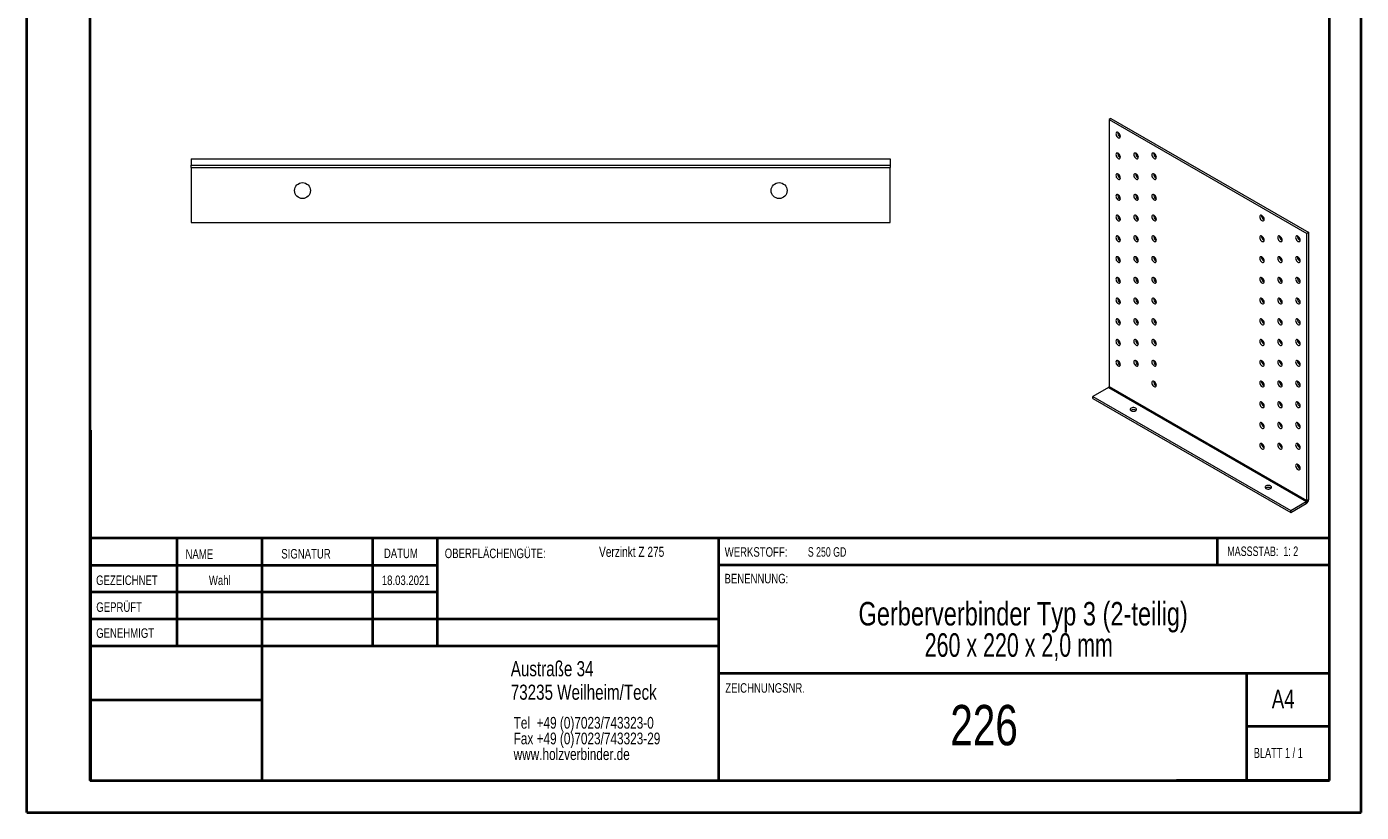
# Model space of a CAD drawing. Header units: millimetres. Extents: x 0 to 210, y 0 to 297.
# Tile 1 of 2: x 0 to 210, y 0 to 124. Entities that reach past the tile are written whole.
import ezdxf

# ---------------------------------------------------------------- set-up
doc = ezdxf.new("R2010")
doc.units = ezdxf.units.MM
doc.styles.add('SLDTEXTSTYLE0', font='TXT', dxfattribs={"width": 0.75})
doc.styles.add('SLDTEXTSTYLE1', font='TXT', dxfattribs={"width": 0.681818})
doc.styles.add('SLDTEXTSTYLE2', font='TXT', dxfattribs={"width": 0.7})
doc.styles.add('SLDTEXTSTYLE3', font='TXT', dxfattribs={"width": 0.6875})
doc.styles.add('SLDTEXTSTYLE4', font='TXT', dxfattribs={"width": 0.680556})

# ---------------------------------------------------------------- blocks, each defined once
blk = doc.blocks.new('SW_NOTE_0')
at = {"color": 0, "linetype": 'Continuous', "lineweight": 0, "char_height": 1.8521, "attachment_point": 1, "style": 'SLDTEXTSTYLE0'}
for s, insert in [('Tel  +49 (0)7023/743323-0', (0, 2.39)), ('Fax +49 (0)7023/743323-29', (0, -0.08)), ('www.holzverbinder.de', (0, -2.55))]:
    blk.add_mtext(s, dxfattribs=dict(at, insert=insert))
blk = doc.blocks.new('SW_NOTE_1')
at = {"color": 0, "linetype": 'Continuous', "lineweight": 0, "char_height": 3.7042, "attachment_point": 2}
for s, insert, style in [('Gerberverbinder Typ 3 (2-teilig)', (36.75, 4.77), 'SLDTEXTSTYLE0'), ('260 x 220 x 2,0 mm', (36.06, -0.16), 'SLDTEXTSTYLE4')]:
    blk.add_mtext(s, dxfattribs=dict(at, insert=insert, style=style))

msp = doc.modelspace()

# ---------------------------------------------------------------- linework, layer by layer
at = {"color": 7, "linetype": 'Continuous', "lineweight": 40}
for p, q in [((0.08, 0.21), (0.08, 297.21)), ((210.08, 0.21), (210.08, 297.21)), ((10.08, 5.21), (10.08, 292.21)), ((205.08, 5.21), (205.08, 292.21)), ((10.11, 60.37), (10.11, 5.12)), ((205.08, 43.37), (10.11, 43.37)), ((23.71, 43.37), (23.71, 26.37)), ((37.1, 43.37), (37.1, 5.12)), ((54.51, 43.37), (54.51, 26.37)), ((64.71, 26.37), (64.71, 43.37)), ((108.91, 43.37), (108.91, 5.12)), ((187.47, 39.12), (187.47, 43.37)), ((64.71, 39.1), (10.11, 39.1)), ((205.08, 39.12), (108.91, 39.12)), ((64.71, 34.87), (10.11, 34.87)), ((108.91, 30.62), (10.11, 30.62)), ((108.91, 26.37), (10.11, 26.37)), ((108.91, 22.12), (205.08, 22.12)), ((192.08, 5.21), (192.08, 22.21)), ((37.1, 17.87), (10.11, 17.87)), ((10.11, 13.71), (10.08, 13.71)), ((205.08, 13.71), (192.08, 13.71)), ((10.11, 9.46), (10.08, 9.46)), ((10.08, 5.21), (205.08, 5.21)), ((205.08, 5.21), (180.99, 5.21)), ((0.08, 0.21), (210.08, 0.21))]:
    msp.add_line(p, q, dxfattribs=at)
at = {"color": 7, "linetype": 'Continuous', "lineweight": 15}
for p, q in [((170.69, 109.46), (170.4, 109.3)), ((170.4, 109.3), (170.4, 67.28)), ((170.4, 109.3), (201.52, 91.34)), ((170.69, 109.46), (201.8, 91.5)), ((172.1, 106.6), (172.17, 106.57)), ((25.97, 103.12), (135.97, 103.12)), ((25.97, 103.12), (25.97, 102.12)), ((135.97, 103.12), (135.97, 102.12)), ((172.1, 103.34), (172.17, 103.31)), ((174.93, 103.34), (174.99, 103.31)), ((177.76, 103.34), (177.82, 103.31)), ((25.97, 102.12), (135.97, 102.12)), ((25.97, 101.75), (25.97, 102.12)), ((25.97, 101.75), (135.97, 101.75)), ((25.97, 101.75), (25.97, 93.11)), ((135.97, 102.12), (135.97, 101.75)), ((135.97, 93.11), (135.97, 101.75)), ((172.1, 100.07), (172.17, 100.04)), ((174.93, 100.07), (174.99, 100.04)), ((177.76, 100.07), (177.82, 100.04)), ((172.1, 96.8), (172.17, 96.77)), ((174.93, 96.8), (174.99, 96.77)), ((177.76, 96.8), (177.82, 96.77)), ((25.97, 93.11), (135.97, 93.11)), ((172.1, 93.54), (172.17, 93.51)), ((174.93, 93.54), (174.99, 93.51)), ((177.76, 93.54), (177.82, 93.51)), ((194.73, 93.54), (194.79, 93.51)), ((201.8, 91.5), (201.52, 91.34)), ((201.52, 49.32), (201.52, 91.34)), ((201.8, 49.49), (201.8, 91.5)), ((172.1, 90.27), (172.17, 90.24)), ((174.93, 90.27), (174.99, 90.24)), ((177.76, 90.27), (177.82, 90.24)), ((194.73, 90.27), (194.79, 90.24)), ((197.56, 90.27), (197.62, 90.24)), ((200.39, 90.27), (200.45, 90.24)), ((172.1, 87.01), (172.17, 86.98)), ((174.93, 87.01), (174.99, 86.98)), ((177.76, 87.01), (177.82, 86.98)), ((194.73, 87.01), (194.79, 86.98)), ((197.56, 87.01), (197.62, 86.98)), ((200.39, 87.01), (200.45, 86.98)), ((172.1, 83.74), (172.17, 83.71)), ((174.93, 83.74), (174.99, 83.71)), ((177.76, 83.74), (177.82, 83.71)), ((194.73, 83.74), (194.79, 83.71)), ((197.56, 83.74), (197.62, 83.71)), ((200.39, 83.74), (200.45, 83.71)), ((172.1, 80.47), (172.17, 80.44)), ((174.93, 80.47), (174.99, 80.44)), ((177.76, 80.47), (177.82, 80.44)), ((194.73, 80.48), (194.79, 80.44)), ((197.56, 80.48), (197.62, 80.45)), ((200.39, 80.48), (200.45, 80.45)), ((172.1, 77.21), (172.17, 77.18)), ((174.93, 77.21), (174.99, 77.18)), ((177.76, 77.21), (177.82, 77.18)), ((194.73, 77.21), (194.79, 77.18)), ((197.56, 77.21), (197.62, 77.18)), ((200.39, 77.21), (200.45, 77.18)), ((172.1, 73.94), (172.17, 73.91)), ((174.93, 73.94), (174.99, 73.91)), ((177.76, 73.94), (177.82, 73.91)), ((194.73, 73.94), (194.79, 73.91)), ((197.56, 73.94), (197.62, 73.91)), ((200.39, 73.94), (200.45, 73.91)), ((172.1, 70.67), (172.17, 70.64)), ((174.93, 70.68), (174.99, 70.64)), ((177.76, 70.68), (177.82, 70.64)), ((194.73, 70.68), (194.79, 70.65)), ((197.56, 70.68), (197.62, 70.65)), ((200.39, 70.68), (200.45, 70.65)), ((170.4, 67.28), (201.52, 49.32)), ((177.76, 67.41), (177.82, 67.38)), ((194.73, 67.41), (194.79, 67.38)), ((197.56, 67.41), (197.62, 67.38)), ((200.39, 67.41), (200.45, 67.38)), ((170.3, 67.1), (167.86, 65.69)), ((167.86, 65.69), (198.97, 47.73)), ((167.86, 65.37), (167.86, 65.69)), ((167.86, 65.37), (198.97, 47.41)), ((170.3, 67.1), (201.41, 49.14)), ((194.73, 64.14), (194.79, 64.11)), ((197.56, 64.14), (197.62, 64.11)), ((200.39, 64.15), (200.45, 64.11)), ((194.73, 60.88), (194.79, 60.85)), ((197.56, 60.88), (197.62, 60.85)), ((200.39, 60.88), (200.45, 60.85)), ((194.73, 57.61), (194.79, 57.58)), ((197.56, 57.61), (197.62, 57.58)), ((200.39, 57.61), (200.45, 57.58)), ((200.39, 54.35), (200.45, 54.32)), ((198.97, 47.73), (201.41, 49.14)), ((198.97, 47.41), (201.41, 48.82)), ((201.41, 48.82), (201.41, 49.14)), ((201.8, 49.49), (201.52, 49.32)), ((198.97, 47.41), (198.97, 47.73))]:
    msp.add_line(p, q, dxfattribs=at)
at = {"color": 7, "linetype": 'Continuous', "lineweight": 0}
for p, q in [((64.71, 39.12), (10.11, 39.12)), ((23.71, 5.21), (23.71, 5.12)), ((54.51, 5.21), (54.51, 5.12))]:
    msp.add_line(p, q, dxfattribs=at)
at = {"color": 7, "linetype": 'Continuous', "lineweight": 15, "flags": 128}
for points in [[(171.82, 106.44), (171.93, 106.4), (172.03, 106.4), (172.1, 106.44), (172.15, 106.53), (172.17, 106.64), (172.15, 106.78), (172.1, 106.92), (172.03, 107.06), (171.93, 107.17), (171.82, 107.26), (171.71, 107.3), (171.61, 107.3), (171.53, 107.25), (171.48, 107.17), (171.46, 107.05), (171.48, 106.92), (171.53, 106.77), (171.61, 106.64), (171.71, 106.52), (171.82, 106.44)], [(171.82, 103.17), (171.93, 103.13), (172.03, 103.13), (172.1, 103.18), (172.15, 103.26), (172.17, 103.38), (172.15, 103.51), (172.1, 103.66), (172.03, 103.79), (171.93, 103.91), (171.82, 103.99), (171.71, 104.03), (171.61, 104.03), (171.53, 103.99), (171.48, 103.9), (171.46, 103.79), (171.48, 103.65), (171.53, 103.51), (171.61, 103.37), (171.71, 103.26), (171.82, 103.17)], [(174.65, 103.17), (174.76, 103.13), (174.85, 103.13), (174.93, 103.18), (174.98, 103.26), (175, 103.38), (174.98, 103.51), (174.93, 103.66), (174.85, 103.79), (174.76, 103.91), (174.65, 103.99), (174.54, 104.03), (174.44, 104.03), (174.36, 103.99), (174.31, 103.9), (174.29, 103.79), (174.31, 103.65), (174.36, 103.51), (174.44, 103.37), (174.54, 103.26), (174.65, 103.17)], [(177.47, 103.17), (177.58, 103.13), (177.68, 103.13), (177.76, 103.18), (177.81, 103.26), (177.83, 103.38), (177.81, 103.51), (177.76, 103.66), (177.68, 103.79), (177.58, 103.91), (177.47, 103.99), (177.37, 104.03), (177.27, 104.03), (177.19, 103.99), (177.14, 103.9), (177.12, 103.79), (177.14, 103.65), (177.19, 103.51), (177.27, 103.37), (177.37, 103.26), (177.47, 103.17)], [(171.82, 99.91), (171.93, 99.86), (172.03, 99.87), (172.1, 99.91), (172.15, 100), (172.17, 100.11), (172.15, 100.25), (172.1, 100.39), (172.03, 100.53), (171.93, 100.64), (171.82, 100.72), (171.71, 100.77), (171.61, 100.77), (171.53, 100.72), (171.48, 100.64), (171.46, 100.52), (171.48, 100.38), (171.53, 100.24), (171.61, 100.1), (171.71, 99.99), (171.82, 99.91)], [(174.65, 99.91), (174.76, 99.86), (174.85, 99.87), (174.93, 99.91), (174.98, 100), (175, 100.11), (174.98, 100.25), (174.93, 100.39), (174.85, 100.53), (174.76, 100.64), (174.65, 100.72), (174.54, 100.77), (174.44, 100.77), (174.36, 100.72), (174.31, 100.64), (174.29, 100.52), (174.31, 100.38), (174.36, 100.24), (174.44, 100.11), (174.54, 99.99), (174.65, 99.91)], [(177.47, 99.91), (177.58, 99.86), (177.68, 99.87), (177.76, 99.91), (177.81, 100), (177.83, 100.11), (177.81, 100.25), (177.76, 100.39), (177.68, 100.53), (177.58, 100.64), (177.47, 100.72), (177.37, 100.77), (177.27, 100.77), (177.19, 100.72), (177.14, 100.64), (177.12, 100.52), (177.14, 100.38), (177.19, 100.24), (177.27, 100.11), (177.37, 99.99), (177.47, 99.91)], [(171.82, 96.64), (171.93, 96.6), (172.03, 96.6), (172.1, 96.64), (172.15, 96.73), (172.17, 96.85), (172.15, 96.98), (172.1, 97.12), (172.03, 97.26), (171.93, 97.37), (171.82, 97.46), (171.71, 97.5), (171.61, 97.5), (171.53, 97.45), (171.48, 97.37), (171.46, 97.25), (171.48, 97.12), (171.53, 96.97), (171.61, 96.84), (171.71, 96.72), (171.82, 96.64)], [(174.65, 96.64), (174.76, 96.6), (174.85, 96.6), (174.93, 96.64), (174.98, 96.73), (175, 96.85), (174.98, 96.98), (174.93, 97.12), (174.85, 97.26), (174.76, 97.37), (174.65, 97.46), (174.54, 97.5), (174.44, 97.5), (174.36, 97.45), (174.31, 97.37), (174.29, 97.25), (174.31, 97.12), (174.36, 96.97), (174.44, 96.84), (174.54, 96.72), (174.65, 96.64)], [(177.47, 96.64), (177.58, 96.6), (177.68, 96.6), (177.76, 96.64), (177.81, 96.73), (177.83, 96.85), (177.81, 96.98), (177.76, 97.12), (177.68, 97.26), (177.58, 97.37), (177.47, 97.46), (177.37, 97.5), (177.27, 97.5), (177.19, 97.45), (177.14, 97.37), (177.12, 97.25), (177.14, 97.12), (177.19, 96.97), (177.27, 96.84), (177.37, 96.72), (177.47, 96.64)], [(171.82, 93.37), (171.93, 93.33), (172.03, 93.33), (172.1, 93.38), (172.15, 93.46), (172.17, 93.58), (172.15, 93.72), (172.1, 93.86), (172.03, 93.99), (171.93, 94.11), (171.82, 94.19), (171.71, 94.23), (171.61, 94.23), (171.53, 94.19), (171.48, 94.1), (171.46, 93.99), (171.48, 93.85), (171.53, 93.71), (171.61, 93.57), (171.71, 93.46), (171.82, 93.37)], [(174.65, 93.37), (174.76, 93.33), (174.85, 93.33), (174.93, 93.38), (174.98, 93.46), (175, 93.58), (174.98, 93.72), (174.93, 93.86), (174.85, 93.99), (174.76, 94.11), (174.65, 94.19), (174.54, 94.23), (174.44, 94.23), (174.36, 94.19), (174.31, 94.1), (174.29, 93.99), (174.31, 93.85), (174.36, 93.71), (174.44, 93.57), (174.54, 93.46), (174.65, 93.37)], [(177.47, 93.38), (177.58, 93.33), (177.68, 93.33), (177.76, 93.38), (177.81, 93.46), (177.83, 93.58), (177.81, 93.72), (177.76, 93.86), (177.68, 93.99), (177.58, 94.11), (177.47, 94.19), (177.37, 94.23), (177.27, 94.23), (177.19, 94.19), (177.14, 94.1), (177.12, 93.99), (177.14, 93.85), (177.19, 93.71), (177.27, 93.57), (177.37, 93.46), (177.47, 93.38)], [(194.45, 93.38), (194.55, 93.33), (194.65, 93.33), (194.73, 93.38), (194.78, 93.46), (194.8, 93.58), (194.78, 93.72), (194.73, 93.86), (194.65, 94), (194.55, 94.11), (194.45, 94.19), (194.34, 94.24), (194.24, 94.24), (194.16, 94.19), (194.11, 94.11), (194.09, 93.99), (194.11, 93.85), (194.16, 93.71), (194.24, 93.57), (194.34, 93.46), (194.45, 93.38)], [(171.82, 90.11), (171.93, 90.07), (172.03, 90.07), (172.1, 90.11), (172.15, 90.2), (172.17, 90.31), (172.15, 90.45), (172.1, 90.59), (172.03, 90.73), (171.93, 90.84), (171.82, 90.93), (171.71, 90.97), (171.61, 90.97), (171.53, 90.92), (171.48, 90.84), (171.46, 90.72), (171.48, 90.58), (171.53, 90.44), (171.61, 90.31), (171.71, 90.19), (171.82, 90.11)], [(174.65, 90.11), (174.76, 90.07), (174.85, 90.07), (174.93, 90.11), (174.98, 90.2), (175, 90.31), (174.98, 90.45), (174.93, 90.59), (174.85, 90.73), (174.76, 90.84), (174.65, 90.93), (174.54, 90.97), (174.44, 90.97), (174.36, 90.92), (174.31, 90.84), (174.29, 90.72), (174.31, 90.59), (174.36, 90.44), (174.44, 90.31), (174.54, 90.19), (174.65, 90.11)], [(177.47, 90.11), (177.58, 90.07), (177.68, 90.07), (177.76, 90.11), (177.81, 90.2), (177.83, 90.31), (177.81, 90.45), (177.76, 90.59), (177.68, 90.73), (177.58, 90.84), (177.47, 90.93), (177.37, 90.97), (177.27, 90.97), (177.19, 90.92), (177.14, 90.84), (177.12, 90.72), (177.14, 90.59), (177.19, 90.44), (177.27, 90.31), (177.37, 90.19), (177.47, 90.11)], [(194.45, 90.11), (194.55, 90.07), (194.65, 90.07), (194.73, 90.11), (194.78, 90.2), (194.8, 90.31), (194.78, 90.45), (194.73, 90.59), (194.65, 90.73), (194.55, 90.84), (194.45, 90.93), (194.34, 90.97), (194.24, 90.97), (194.16, 90.92), (194.11, 90.84), (194.09, 90.72), (194.11, 90.59), (194.16, 90.44), (194.24, 90.31), (194.34, 90.19), (194.45, 90.11)], [(197.27, 90.11), (197.38, 90.07), (197.48, 90.07), (197.56, 90.11), (197.61, 90.2), (197.63, 90.32), (197.61, 90.45), (197.56, 90.59), (197.48, 90.73), (197.38, 90.84), (197.27, 90.93), (197.16, 90.97), (197.07, 90.97), (196.99, 90.92), (196.94, 90.84), (196.92, 90.72), (196.94, 90.59), (196.99, 90.44), (197.07, 90.31), (197.16, 90.19), (197.27, 90.11)], [(200.1, 90.11), (200.21, 90.07), (200.31, 90.07), (200.39, 90.11), (200.44, 90.2), (200.46, 90.32), (200.44, 90.45), (200.39, 90.59), (200.31, 90.73), (200.21, 90.84), (200.1, 90.93), (199.99, 90.97), (199.89, 90.97), (199.82, 90.92), (199.77, 90.84), (199.75, 90.72), (199.77, 90.59), (199.82, 90.44), (199.89, 90.31), (199.99, 90.19), (200.1, 90.11)], [(171.82, 86.84), (171.93, 86.8), (172.03, 86.8), (172.1, 86.85), (172.15, 86.93), (172.17, 87.05), (172.15, 87.18), (172.1, 87.33), (172.03, 87.46), (171.93, 87.58), (171.82, 87.66), (171.71, 87.7), (171.61, 87.7), (171.53, 87.66), (171.48, 87.57), (171.46, 87.45), (171.48, 87.32), (171.53, 87.18), (171.61, 87.04), (171.71, 86.93), (171.82, 86.84)], [(174.65, 86.84), (174.76, 86.8), (174.85, 86.8), (174.93, 86.85), (174.98, 86.93), (175, 87.05), (174.98, 87.18), (174.93, 87.33), (174.85, 87.46), (174.76, 87.58), (174.65, 87.66), (174.54, 87.7), (174.44, 87.7), (174.36, 87.66), (174.31, 87.57), (174.29, 87.46), (174.31, 87.32), (174.36, 87.18), (174.44, 87.04), (174.54, 86.93), (174.65, 86.84)], [(177.47, 86.84), (177.58, 86.8), (177.68, 86.8), (177.76, 86.85), (177.81, 86.93), (177.83, 87.05), (177.81, 87.18), (177.76, 87.33), (177.68, 87.46), (177.58, 87.58), (177.47, 87.66), (177.37, 87.7), (177.27, 87.7), (177.19, 87.66), (177.14, 87.57), (177.12, 87.46), (177.14, 87.32), (177.19, 87.18), (177.27, 87.04), (177.37, 86.93), (177.47, 86.84)], [(194.45, 86.84), (194.55, 86.8), (194.65, 86.8), (194.73, 86.85), (194.78, 86.93), (194.8, 87.05), (194.78, 87.18), (194.73, 87.33), (194.65, 87.46), (194.55, 87.58), (194.45, 87.66), (194.34, 87.7), (194.24, 87.7), (194.16, 87.66), (194.11, 87.57), (194.09, 87.46), (194.11, 87.32), (194.16, 87.18), (194.24, 87.04), (194.34, 86.93), (194.45, 86.84)], [(197.27, 86.84), (197.38, 86.8), (197.48, 86.8), (197.56, 86.85), (197.61, 86.93), (197.63, 87.05), (197.61, 87.19), (197.56, 87.33), (197.48, 87.46), (197.38, 87.58), (197.27, 87.66), (197.16, 87.7), (197.07, 87.7), (196.99, 87.66), (196.94, 87.57), (196.92, 87.46), (196.94, 87.32), (196.99, 87.18), (197.07, 87.04), (197.16, 86.93), (197.27, 86.84)], [(200.1, 86.85), (200.21, 86.8), (200.31, 86.8), (200.39, 86.85), (200.44, 86.93), (200.46, 87.05), (200.44, 87.19), (200.39, 87.33), (200.31, 87.46), (200.21, 87.58), (200.1, 87.66), (199.99, 87.7), (199.89, 87.7), (199.82, 87.66), (199.77, 87.57), (199.75, 87.46), (199.77, 87.32), (199.82, 87.18), (199.89, 87.04), (199.99, 86.93), (200.1, 86.85)], [(171.82, 83.58), (171.93, 83.53), (172.03, 83.53), (172.1, 83.58), (172.15, 83.66), (172.17, 83.78), (172.15, 83.92), (172.1, 84.06), (172.03, 84.19), (171.93, 84.31), (171.82, 84.39), (171.71, 84.44), (171.61, 84.43), (171.53, 84.39), (171.48, 84.3), (171.46, 84.19), (171.48, 84.05), (171.53, 83.91), (171.61, 83.77), (171.71, 83.66), (171.82, 83.58)], [(174.65, 83.58), (174.76, 83.53), (174.85, 83.53), (174.93, 83.58), (174.98, 83.66), (175, 83.78), (174.98, 83.92), (174.93, 84.06), (174.85, 84.2), (174.76, 84.31), (174.65, 84.39), (174.54, 84.44), (174.44, 84.44), (174.36, 84.39), (174.31, 84.31), (174.29, 84.19), (174.31, 84.05), (174.36, 83.91), (174.44, 83.77), (174.54, 83.66), (174.65, 83.58)], [(177.47, 83.58), (177.58, 83.53), (177.68, 83.53), (177.76, 83.58), (177.81, 83.66), (177.83, 83.78), (177.81, 83.92), (177.76, 84.06), (177.68, 84.2), (177.58, 84.31), (177.47, 84.39), (177.37, 84.44), (177.27, 84.44), (177.19, 84.39), (177.14, 84.31), (177.12, 84.19), (177.14, 84.05), (177.19, 83.91), (177.27, 83.77), (177.37, 83.66), (177.47, 83.58)], [(194.45, 83.58), (194.55, 83.54), (194.65, 83.54), (194.73, 83.58), (194.78, 83.67), (194.8, 83.78), (194.78, 83.92), (194.73, 84.06), (194.65, 84.2), (194.55, 84.31), (194.45, 84.39), (194.34, 84.44), (194.24, 84.44), (194.16, 84.39), (194.11, 84.31), (194.09, 84.19), (194.11, 84.05), (194.16, 83.91), (194.24, 83.78), (194.34, 83.66), (194.45, 83.58)], [(197.27, 83.58), (197.38, 83.54), (197.48, 83.54), (197.56, 83.58), (197.61, 83.67), (197.63, 83.78), (197.61, 83.92), (197.56, 84.06), (197.48, 84.2), (197.38, 84.31), (197.27, 84.4), (197.16, 84.44), (197.07, 84.44), (196.99, 84.39), (196.94, 84.31), (196.92, 84.19), (196.94, 84.05), (196.99, 83.91), (197.07, 83.78), (197.16, 83.66), (197.27, 83.58)], [(200.1, 83.58), (200.21, 83.54), (200.31, 83.54), (200.39, 83.58), (200.44, 83.67), (200.46, 83.78), (200.44, 83.92), (200.39, 84.06), (200.31, 84.2), (200.21, 84.31), (200.1, 84.4), (199.99, 84.44), (199.89, 84.44), (199.82, 84.39), (199.77, 84.31), (199.75, 84.19), (199.77, 84.06), (199.82, 83.91), (199.89, 83.78), (199.99, 83.66), (200.1, 83.58)], [(171.82, 80.31), (171.93, 80.27), (172.03, 80.27), (172.1, 80.31), (172.15, 80.4), (172.17, 80.51), (172.15, 80.65), (172.1, 80.79), (172.03, 80.93), (171.93, 81.04), (171.82, 81.13), (171.71, 81.17), (171.61, 81.17), (171.53, 81.12), (171.48, 81.04), (171.46, 80.92), (171.48, 80.79), (171.53, 80.64), (171.61, 80.51), (171.71, 80.39), (171.82, 80.31)], [(174.65, 80.31), (174.76, 80.27), (174.85, 80.27), (174.93, 80.31), (174.98, 80.4), (175, 80.51), (174.98, 80.65), (174.93, 80.79), (174.85, 80.93), (174.76, 81.04), (174.65, 81.13), (174.54, 81.17), (174.44, 81.17), (174.36, 81.12), (174.31, 81.04), (174.29, 80.92), (174.31, 80.79), (174.36, 80.64), (174.44, 80.51), (174.54, 80.39), (174.65, 80.31)], [(177.47, 80.31), (177.58, 80.27), (177.68, 80.27), (177.76, 80.31), (177.81, 80.4), (177.83, 80.51), (177.81, 80.65), (177.76, 80.79), (177.68, 80.93), (177.58, 81.04), (177.47, 81.13), (177.37, 81.17), (177.27, 81.17), (177.19, 81.12), (177.14, 81.04), (177.12, 80.92), (177.14, 80.79), (177.19, 80.64), (177.27, 80.51), (177.37, 80.39), (177.47, 80.31)], [(194.45, 80.31), (194.55, 80.27), (194.65, 80.27), (194.73, 80.32), (194.78, 80.4), (194.8, 80.52), (194.78, 80.65), (194.73, 80.8), (194.65, 80.93), (194.55, 81.05), (194.45, 81.13), (194.34, 81.17), (194.24, 81.17), (194.16, 81.13), (194.11, 81.04), (194.09, 80.92), (194.11, 80.79), (194.16, 80.65), (194.24, 80.51), (194.34, 80.4), (194.45, 80.31)], [(197.27, 80.31), (197.38, 80.27), (197.48, 80.27), (197.56, 80.32), (197.61, 80.4), (197.63, 80.52), (197.61, 80.65), (197.56, 80.8), (197.48, 80.93), (197.38, 81.05), (197.27, 81.13), (197.16, 81.17), (197.07, 81.17), (196.99, 81.13), (196.94, 81.04), (196.92, 80.92), (196.94, 80.79), (196.99, 80.65), (197.07, 80.51), (197.16, 80.4), (197.27, 80.31)], [(200.1, 80.31), (200.21, 80.27), (200.31, 80.27), (200.39, 80.32), (200.44, 80.4), (200.46, 80.52), (200.44, 80.65), (200.39, 80.8), (200.31, 80.93), (200.21, 81.05), (200.1, 81.13), (199.99, 81.17), (199.89, 81.17), (199.82, 81.13), (199.77, 81.04), (199.75, 80.93), (199.77, 80.79), (199.82, 80.65), (199.89, 80.51), (199.99, 80.4), (200.1, 80.31)], [(171.82, 77.04), (171.93, 77), (172.03, 77), (172.1, 77.05), (172.15, 77.13), (172.17, 77.25), (172.15, 77.38), (172.1, 77.53), (172.03, 77.66), (171.93, 77.78), (171.82, 77.86), (171.71, 77.9), (171.61, 77.9), (171.53, 77.86), (171.48, 77.77), (171.46, 77.66), (171.48, 77.52), (171.53, 77.38), (171.61, 77.24), (171.71, 77.13), (171.82, 77.04)], [(174.65, 77.04), (174.76, 77), (174.85, 77), (174.93, 77.05), (174.98, 77.13), (175, 77.25), (174.98, 77.38), (174.93, 77.53), (174.85, 77.66), (174.76, 77.78), (174.65, 77.86), (174.54, 77.9), (174.44, 77.9), (174.36, 77.86), (174.31, 77.77), (174.29, 77.66), (174.31, 77.52), (174.36, 77.38), (174.44, 77.24), (174.54, 77.13), (174.65, 77.04)], [(177.47, 77.04), (177.58, 77), (177.68, 77), (177.76, 77.05), (177.81, 77.13), (177.83, 77.25), (177.81, 77.38), (177.76, 77.53), (177.68, 77.66), (177.58, 77.78), (177.47, 77.86), (177.37, 77.9), (177.27, 77.9), (177.19, 77.86), (177.14, 77.77), (177.12, 77.66), (177.14, 77.52), (177.19, 77.38), (177.27, 77.24), (177.37, 77.13), (177.47, 77.04)], [(194.45, 77.05), (194.55, 77), (194.65, 77), (194.73, 77.05), (194.78, 77.13), (194.8, 77.25), (194.78, 77.39), (194.73, 77.53), (194.65, 77.66), (194.55, 77.78), (194.45, 77.86), (194.34, 77.91), (194.24, 77.9), (194.16, 77.86), (194.11, 77.77), (194.09, 77.66), (194.11, 77.52), (194.16, 77.38), (194.24, 77.24), (194.34, 77.13), (194.45, 77.05)], [(197.27, 77.05), (197.38, 77), (197.48, 77), (197.56, 77.05), (197.61, 77.13), (197.63, 77.25), (197.61, 77.39), (197.56, 77.53), (197.48, 77.66), (197.38, 77.78), (197.27, 77.86), (197.16, 77.91), (197.07, 77.9), (196.99, 77.86), (196.94, 77.77), (196.92, 77.66), (196.94, 77.52), (196.99, 77.38), (197.07, 77.24), (197.16, 77.13), (197.27, 77.05)], [(200.1, 77.05), (200.21, 77), (200.31, 77), (200.39, 77.05), (200.44, 77.13), (200.46, 77.25), (200.44, 77.39), (200.39, 77.53), (200.31, 77.67), (200.21, 77.78), (200.1, 77.86), (199.99, 77.91), (199.89, 77.91), (199.82, 77.86), (199.77, 77.78), (199.75, 77.66), (199.77, 77.52), (199.82, 77.38), (199.89, 77.24), (199.99, 77.13), (200.1, 77.05)], [(171.82, 73.78), (171.93, 73.73), (172.03, 73.74), (172.1, 73.78), (172.15, 73.87), (172.17, 73.98), (172.15, 74.12), (172.1, 74.26), (172.03, 74.4), (171.93, 74.51), (171.82, 74.59), (171.71, 74.64), (171.61, 74.64), (171.53, 74.59), (171.48, 74.51), (171.46, 74.39), (171.48, 74.25), (171.53, 74.11), (171.61, 73.98), (171.71, 73.86), (171.82, 73.78)], [(174.65, 73.78), (174.76, 73.73), (174.85, 73.74), (174.93, 73.78), (174.98, 73.87), (175, 73.98), (174.98, 74.12), (174.93, 74.26), (174.85, 74.4), (174.76, 74.51), (174.65, 74.59), (174.54, 74.64), (174.44, 74.64), (174.36, 74.59), (174.31, 74.51), (174.29, 74.39), (174.31, 74.25), (174.36, 74.11), (174.44, 73.98), (174.54, 73.86), (174.65, 73.78)], [(177.47, 73.78), (177.58, 73.74), (177.68, 73.74), (177.76, 73.78), (177.81, 73.87), (177.83, 73.98), (177.81, 74.12), (177.76, 74.26), (177.68, 74.4), (177.58, 74.51), (177.47, 74.59), (177.37, 74.64), (177.27, 74.64), (177.19, 74.59), (177.14, 74.51), (177.12, 74.39), (177.14, 74.25), (177.19, 74.11), (177.27, 73.98), (177.37, 73.86), (177.47, 73.78)], [(194.45, 73.78), (194.55, 73.74), (194.65, 73.74), (194.73, 73.78), (194.78, 73.87), (194.8, 73.98), (194.78, 74.12), (194.73, 74.26), (194.65, 74.4), (194.55, 74.51), (194.45, 74.6), (194.34, 74.64), (194.24, 74.64), (194.16, 74.59), (194.11, 74.51), (194.09, 74.39), (194.11, 74.26), (194.16, 74.11), (194.24, 73.98), (194.34, 73.86), (194.45, 73.78)], [(197.27, 73.78), (197.38, 73.74), (197.48, 73.74), (197.56, 73.78), (197.61, 73.87), (197.63, 73.98), (197.61, 74.12), (197.56, 74.26), (197.48, 74.4), (197.38, 74.51), (197.27, 74.6), (197.16, 74.64), (197.07, 74.64), (196.99, 74.59), (196.94, 74.51), (196.92, 74.39), (196.94, 74.26), (196.99, 74.11), (197.07, 73.98), (197.16, 73.86), (197.27, 73.78)], [(200.1, 73.78), (200.21, 73.74), (200.31, 73.74), (200.39, 73.78), (200.44, 73.87), (200.46, 73.98), (200.44, 74.12), (200.39, 74.26), (200.31, 74.4), (200.21, 74.51), (200.1, 74.6), (199.99, 74.64), (199.89, 74.64), (199.82, 74.59), (199.77, 74.51), (199.75, 74.39), (199.77, 74.26), (199.82, 74.11), (199.89, 73.98), (199.99, 73.86), (200.1, 73.78)], [(171.82, 70.51), (171.93, 70.47), (172.03, 70.47), (172.1, 70.51), (172.15, 70.6), (172.17, 70.72), (172.15, 70.85), (172.1, 70.99), (172.03, 71.13), (171.93, 71.25), (171.82, 71.33), (171.71, 71.37), (171.61, 71.37), (171.53, 71.32), (171.48, 71.24), (171.46, 71.12), (171.48, 70.99), (171.53, 70.84), (171.61, 70.71), (171.71, 70.59), (171.82, 70.51)], [(174.65, 70.51), (174.76, 70.47), (174.85, 70.47), (174.93, 70.51), (174.98, 70.6), (175, 70.72), (174.98, 70.85), (174.93, 70.99), (174.85, 71.13), (174.76, 71.25), (174.65, 71.33), (174.54, 71.37), (174.44, 71.37), (174.36, 71.33), (174.31, 71.24), (174.29, 71.12), (174.31, 70.99), (174.36, 70.85), (174.44, 70.71), (174.54, 70.59), (174.65, 70.51)], [(177.47, 70.51), (177.58, 70.47), (177.68, 70.47), (177.76, 70.52), (177.81, 70.6), (177.83, 70.72), (177.81, 70.85), (177.76, 71), (177.68, 71.13), (177.58, 71.25), (177.47, 71.33), (177.37, 71.37), (177.27, 71.37), (177.19, 71.33), (177.14, 71.24), (177.12, 71.12), (177.14, 70.99), (177.19, 70.85), (177.27, 70.71), (177.37, 70.6), (177.47, 70.51)], [(194.45, 70.51), (194.55, 70.47), (194.65, 70.47), (194.73, 70.52), (194.78, 70.6), (194.8, 70.72), (194.78, 70.85), (194.73, 71), (194.65, 71.13), (194.55, 71.25), (194.45, 71.33), (194.34, 71.37), (194.24, 71.37), (194.16, 71.33), (194.11, 71.24), (194.09, 71.13), (194.11, 70.99), (194.16, 70.85), (194.24, 70.71), (194.34, 70.6), (194.45, 70.51)], [(197.27, 70.51), (197.38, 70.47), (197.48, 70.47), (197.56, 70.52), (197.61, 70.6), (197.63, 70.72), (197.61, 70.85), (197.56, 71), (197.48, 71.13), (197.38, 71.25), (197.27, 71.33), (197.16, 71.37), (197.07, 71.37), (196.99, 71.33), (196.94, 71.24), (196.92, 71.13), (196.94, 70.99), (196.99, 70.85), (197.07, 70.71), (197.16, 70.6), (197.27, 70.51)], [(200.1, 70.51), (200.21, 70.47), (200.31, 70.47), (200.39, 70.52), (200.44, 70.6), (200.46, 70.72), (200.44, 70.85), (200.39, 71), (200.31, 71.13), (200.21, 71.25), (200.1, 71.33), (199.99, 71.37), (199.89, 71.37), (199.82, 71.33), (199.77, 71.24), (199.75, 71.13), (199.77, 70.99), (199.82, 70.85), (199.89, 70.71), (199.99, 70.6), (200.1, 70.51)], [(177.47, 67.25), (177.58, 67.2), (177.68, 67.2), (177.76, 67.25), (177.81, 67.33), (177.83, 67.45), (177.81, 67.59), (177.76, 67.73), (177.68, 67.86), (177.58, 67.98), (177.47, 68.06), (177.37, 68.11), (177.27, 68.1), (177.19, 68.06), (177.14, 67.97), (177.12, 67.86), (177.14, 67.72), (177.19, 67.58), (177.27, 67.44), (177.37, 67.33), (177.47, 67.25)], [(194.45, 67.25), (194.55, 67.2), (194.65, 67.21), (194.73, 67.25), (194.78, 67.34), (194.8, 67.45), (194.78, 67.59), (194.73, 67.73), (194.65, 67.87), (194.55, 67.98), (194.45, 68.06), (194.34, 68.11), (194.24, 68.11), (194.16, 68.06), (194.11, 67.98), (194.09, 67.86), (194.11, 67.72), (194.16, 67.58), (194.24, 67.45), (194.34, 67.33), (194.45, 67.25)], [(197.27, 67.25), (197.38, 67.2), (197.48, 67.21), (197.56, 67.25), (197.61, 67.34), (197.63, 67.45), (197.61, 67.59), (197.56, 67.73), (197.48, 67.87), (197.38, 67.98), (197.27, 68.06), (197.16, 68.11), (197.07, 68.11), (196.99, 68.06), (196.94, 67.98), (196.92, 67.86), (196.94, 67.72), (196.99, 67.58), (197.07, 67.45), (197.16, 67.33), (197.27, 67.25)], [(200.1, 67.25), (200.21, 67.2), (200.31, 67.21), (200.39, 67.25), (200.44, 67.34), (200.46, 67.45), (200.44, 67.59), (200.39, 67.73), (200.31, 67.87), (200.21, 67.98), (200.1, 68.06), (199.99, 68.11), (199.89, 68.11), (199.82, 68.06), (199.77, 67.98), (199.75, 67.86), (199.77, 67.72), (199.82, 67.58), (199.89, 67.45), (199.99, 67.33), (200.1, 67.25)], [(173.87, 63.86), (173.78, 63.78), (173.73, 63.7), (173.73, 63.61), (173.78, 63.52), (173.87, 63.45), (174, 63.4), (174.14, 63.37), (174.3, 63.37), (174.45, 63.4), (174.58, 63.45), (174.67, 63.52), (174.72, 63.61), (174.72, 63.7), (174.67, 63.78), (174.58, 63.86), (174.45, 63.91), (174.3, 63.94), (174.14, 63.94), (174, 63.91), (173.87, 63.86)], [(194.45, 63.98), (194.55, 63.94), (194.65, 63.94), (194.73, 63.98), (194.78, 64.07), (194.8, 64.19), (194.78, 64.32), (194.73, 64.46), (194.65, 64.6), (194.55, 64.71), (194.45, 64.8), (194.34, 64.84), (194.24, 64.84), (194.16, 64.79), (194.11, 64.71), (194.09, 64.59), (194.11, 64.46), (194.16, 64.31), (194.24, 64.18), (194.34, 64.06), (194.45, 63.98)], [(197.27, 63.98), (197.38, 63.94), (197.48, 63.94), (197.56, 63.98), (197.61, 64.07), (197.63, 64.19), (197.61, 64.32), (197.56, 64.46), (197.48, 64.6), (197.38, 64.72), (197.27, 64.8), (197.16, 64.84), (197.07, 64.84), (196.99, 64.79), (196.94, 64.71), (196.92, 64.59), (196.94, 64.46), (196.99, 64.32), (197.07, 64.18), (197.16, 64.06), (197.27, 63.98)], [(200.1, 63.98), (200.21, 63.94), (200.31, 63.94), (200.39, 63.99), (200.44, 64.07), (200.46, 64.19), (200.44, 64.32), (200.39, 64.47), (200.31, 64.6), (200.21, 64.72), (200.1, 64.8), (199.99, 64.84), (199.89, 64.84), (199.82, 64.8), (199.77, 64.71), (199.75, 64.59), (199.77, 64.46), (199.82, 64.32), (199.89, 64.18), (199.99, 64.06), (200.1, 63.98)], [(194.45, 60.72), (194.55, 60.67), (194.65, 60.67), (194.73, 60.72), (194.78, 60.8), (194.8, 60.92), (194.78, 61.06), (194.73, 61.2), (194.65, 61.33), (194.55, 61.45), (194.45, 61.53), (194.34, 61.57), (194.24, 61.57), (194.16, 61.53), (194.11, 61.44), (194.09, 61.33), (194.11, 61.19), (194.16, 61.05), (194.24, 60.91), (194.34, 60.8), (194.45, 60.72)], [(197.27, 60.72), (197.38, 60.67), (197.48, 60.67), (197.56, 60.72), (197.61, 60.8), (197.63, 60.92), (197.61, 61.06), (197.56, 61.2), (197.48, 61.33), (197.38, 61.45), (197.27, 61.53), (197.16, 61.58), (197.07, 61.57), (196.99, 61.53), (196.94, 61.44), (196.92, 61.33), (196.94, 61.19), (196.99, 61.05), (197.07, 60.91), (197.16, 60.8), (197.27, 60.72)], [(200.1, 60.72), (200.21, 60.67), (200.31, 60.67), (200.39, 60.72), (200.44, 60.8), (200.46, 60.92), (200.44, 61.06), (200.39, 61.2), (200.31, 61.33), (200.21, 61.45), (200.1, 61.53), (199.99, 61.58), (199.89, 61.57), (199.82, 61.53), (199.77, 61.44), (199.75, 61.33), (199.77, 61.19), (199.82, 61.05), (199.89, 60.91), (199.99, 60.8), (200.1, 60.72)], [(194.45, 57.45), (194.55, 57.41), (194.65, 57.41), (194.73, 57.45), (194.78, 57.54), (194.8, 57.65), (194.78, 57.79), (194.73, 57.93), (194.65, 58.07), (194.55, 58.18), (194.45, 58.27), (194.34, 58.31), (194.24, 58.31), (194.16, 58.26), (194.11, 58.18), (194.09, 58.06), (194.11, 57.93), (194.16, 57.78), (194.24, 57.65), (194.34, 57.53), (194.45, 57.45)], [(197.27, 57.45), (197.38, 57.41), (197.48, 57.41), (197.56, 57.45), (197.61, 57.54), (197.63, 57.65), (197.61, 57.79), (197.56, 57.93), (197.48, 58.07), (197.38, 58.18), (197.27, 58.27), (197.16, 58.31), (197.07, 58.31), (196.99, 58.26), (196.94, 58.18), (196.92, 58.06), (196.94, 57.93), (196.99, 57.78), (197.07, 57.65), (197.16, 57.53), (197.27, 57.45)], [(200.1, 57.45), (200.21, 57.41), (200.31, 57.41), (200.39, 57.45), (200.44, 57.54), (200.46, 57.65), (200.44, 57.79), (200.39, 57.93), (200.31, 58.07), (200.21, 58.18), (200.1, 58.27), (199.99, 58.31), (199.89, 58.31), (199.82, 58.26), (199.77, 58.18), (199.75, 58.06), (199.77, 57.93), (199.82, 57.78), (199.89, 57.65), (199.99, 57.53), (200.1, 57.45)], [(200.1, 54.18), (200.21, 54.14), (200.31, 54.14), (200.39, 54.19), (200.44, 54.27), (200.46, 54.39), (200.44, 54.52), (200.39, 54.67), (200.31, 54.8), (200.21, 54.92), (200.1, 55), (199.99, 55.04), (199.89, 55.04), (199.82, 55), (199.77, 54.91), (199.75, 54.8), (199.77, 54.66), (199.82, 54.52), (199.89, 54.38), (199.99, 54.27), (200.1, 54.18)], [(195.08, 51.61), (194.99, 51.54), (194.94, 51.45), (194.94, 51.36), (194.99, 51.28), (195.08, 51.2), (195.21, 51.15), (195.36, 51.12), (195.51, 51.12), (195.66, 51.15), (195.79, 51.2), (195.88, 51.28), (195.93, 51.36), (195.93, 51.45), (195.88, 51.54), (195.79, 51.61), (195.66, 51.66), (195.51, 51.69), (195.36, 51.69), (195.21, 51.66), (195.08, 51.61)]]:
    msp.add_lwpolyline(points, dxfattribs=at)
at = {"color": 7, "linetype": 'Continuous', "lineweight": 15}
for centre in [(43.47, 98.11), (118.47, 98.11)]:
    msp.add_circle(centre, 1.25, dxfattribs=at)
for centre, radius, start, end in [((172.47, 107.22), 0.722, 174.8459, 239.0467), ((172.47, 103.96), 0.722, 174.8459, 239.0467), ((175.3, 103.96), 0.722, 174.8459, 239.0467), ((178.13, 103.96), 0.722, 174.8459, 239.0467), ((172.47, 100.69), 0.722, 174.8459, 239.0467), ((175.3, 100.69), 0.722, 174.8459, 239.0467), ((178.13, 100.69), 0.722, 174.8459, 239.0467), ((172.47, 97.42), 0.722, 174.8459, 239.0467), ((175.3, 97.42), 0.722, 174.8459, 239.0467), ((178.13, 97.42), 0.722, 174.8459, 239.0467), ((172.47, 94.16), 0.722, 174.8459, 239.0467), ((175.3, 94.16), 0.722, 174.8459, 239.0467), ((178.13, 94.16), 0.722, 174.8459, 239.0467), ((195.1, 94.16), 0.722, 174.8459, 239.0467), ((172.47, 90.89), 0.722, 174.8459, 239.0467), ((175.3, 90.89), 0.722, 174.8459, 239.0467), ((178.13, 90.89), 0.722, 174.8459, 239.0467), ((195.1, 90.89), 0.722, 174.8459, 239.0467), ((197.93, 90.89), 0.722, 174.8459, 239.0467), ((200.76, 90.89), 0.722, 174.8459, 239.0467), ((172.47, 87.62), 0.722, 174.8459, 239.0467), ((175.3, 87.62), 0.722, 174.8459, 239.0467), ((178.13, 87.63), 0.722, 174.8459, 239.0467), ((195.1, 87.63), 0.722, 174.8459, 239.0467), ((197.93, 87.63), 0.722, 174.8459, 239.0467), ((200.76, 87.63), 0.722, 174.8459, 239.0467), ((172.47, 84.36), 0.722, 174.8459, 239.0467), ((175.3, 84.36), 0.722, 174.8459, 239.0467), ((178.13, 84.36), 0.722, 174.8459, 239.0467), ((195.1, 84.36), 0.722, 174.8459, 239.0467), ((197.93, 84.36), 0.722, 174.8459, 239.0467), ((200.76, 84.36), 0.722, 174.8459, 239.0467), ((172.47, 81.09), 0.722, 174.8459, 239.0467), ((175.3, 81.09), 0.722, 174.8459, 239.0467), ((178.13, 81.09), 0.722, 174.8459, 239.0467), ((195.1, 81.09), 0.722, 174.8459, 239.0467), ((197.93, 81.09), 0.722, 174.8459, 239.0467), ((200.76, 81.09), 0.722, 174.8459, 239.0467), ((172.47, 77.83), 0.722, 174.8459, 239.0467), ((175.3, 77.83), 0.722, 174.8459, 239.0467), ((178.13, 77.83), 0.722, 174.8459, 239.0467), ((195.1, 77.83), 0.722, 174.8459, 239.0467), ((197.93, 77.83), 0.722, 174.8459, 239.0467), ((200.76, 77.83), 0.722, 174.8459, 239.0467), ((172.47, 74.56), 0.722, 174.8459, 239.0467), ((175.3, 74.56), 0.722, 174.8459, 239.0467), ((178.13, 74.56), 0.722, 174.8459, 239.0467), ((195.1, 74.56), 0.722, 174.8459, 239.0467), ((197.93, 74.56), 0.722, 174.8459, 239.0467), ((200.76, 74.56), 0.722, 174.8459, 239.0467), ((172.47, 71.29), 0.722, 174.8459, 239.0467), ((175.3, 71.29), 0.722, 174.8459, 239.0467), ((178.13, 71.29), 0.722, 174.8459, 239.0467), ((195.1, 71.3), 0.722, 174.8459, 239.0467), ((197.93, 71.3), 0.722, 174.8459, 239.0467), ((200.76, 71.3), 0.722, 174.8459, 239.0467), ((170.18, 67.29), 0.226, 302.6055, 357.3945), ((178.13, 68.03), 0.722, 174.8459, 239.0467), ((195.1, 68.03), 0.722, 174.8459, 239.0467), ((197.93, 68.03), 0.722, 174.8459, 239.0467), ((200.76, 68.03), 0.722, 174.8459, 239.0467), ((174.22, 62.91), 0.708, 54.3848, 125.6152), ((195.1, 64.76), 0.722, 174.8459, 239.0467), ((197.93, 64.76), 0.722, 174.8459, 239.0467), ((200.76, 64.76), 0.722, 174.8459, 239.0467), ((195.1, 61.5), 0.722, 174.8459, 239.0467), ((197.93, 61.5), 0.722, 174.8459, 239.0467), ((200.76, 61.5), 0.722, 174.8459, 239.0467), ((195.1, 58.23), 0.722, 174.8459, 239.0467), ((197.93, 58.23), 0.722, 174.8459, 239.0467), ((200.76, 58.23), 0.722, 174.8459, 239.0467), ((200.76, 54.97), 0.722, 174.8459, 239.0467), ((195.44, 50.67), 0.708, 54.3848, 125.6152), ((200.96, 49.52), 0.841, 302.6055, 357.3945), ((201.29, 49.33), 0.226, 302.6055, 357.3945)]:
    msp.add_arc(centre, radius, start, end, dxfattribs=at)

# ---------------------------------------------------------------- block references
at = {"color": 7, "linetype": 'Continuous', "lineweight": 0}
for name, p in [('SW_NOTE_1', (120.12, 28.57)), ('SW_NOTE_0', (76.7, 12.85))]:
    msp.add_blockref(name, p, dxfattribs=at)

# ---------------------------------------------------------------- texts
for s, insert, char_height, attachment_point, style in [('OBERFLÄCHENGÜTE:', (65.86, 41.74), 1.5, 1, 'SLDTEXTSTYLE0'), ('Verzinkt Z 275', (90.14, 42.03), 1.5875, 1, 'SLDTEXTSTYLE0'), ('MASSSTAB:  1: 2', (188.99, 42.07), 1.5, 1, 'SLDTEXTSTYLE2'), ('NAME', (25.07, 41.62), 1.5, 1, 'SLDTEXTSTYLE0'), ('SIGNATUR', (40.14, 41.68), 1.5, 1, 'SLDTEXTSTYLE0'), ('DATUM', (56.28, 41.74), 1.5, 1, 'SLDTEXTSTYLE0'), ('WERKSTOFF:', (109.91, 41.96), 1.5, 1, 'SLDTEXTSTYLE0'), ('S 250 GD', (122.99, 41.96), 1.5, 1, 'SLDTEXTSTYLE3'), ('BENENNUNG:', (109.88, 37.77), 1.5, 1, 'SLDTEXTSTYLE0'), ('GEZEICHNET', (11, 37.51), 1.5, 1, 'SLDTEXTSTYLE0'), ('Wahl', (30.46, 37.5), 1.499, 2, 'SLDTEXTSTYLE0'), ('18.03.2021', (59.72, 37.5), 1.499, 2, 'SLDTEXTSTYLE0'), ('GEPRÜFT', (11.03, 33.28), 1.5, 1, 'SLDTEXTSTYLE0'), ('GENEHMIGT', (11.02, 29.19), 1.5, 1, 'SLDTEXTSTYLE0'), ('Austraße 34', (76.25, 24.02), 2.3813, 1, 'SLDTEXTSTYLE0'), ('73235 Weilheim/Teck', (76.25, 20.32), 2.3813, 1, 'SLDTEXTSTYLE0'), ('ZEICHNUNGSNR.', (110, 20.55), 1.5, 1, 'SLDTEXTSTYLE0'), ('A4', (196, 19.52), 2.91, 1, 'SLDTEXTSTYLE0'), ('226', (150.72, 17.12), 6.35, 2, 'SLDTEXTSTYLE0'), ('BLATT 1 / 1', (193.16, 10.36), 1.5875, 1, 'SLDTEXTSTYLE1')]:
    msp.add_mtext(s, dxfattribs=dict(at, insert=insert, char_height=char_height, attachment_point=attachment_point, style=style))

doc.saveas('drawing.dxf')
